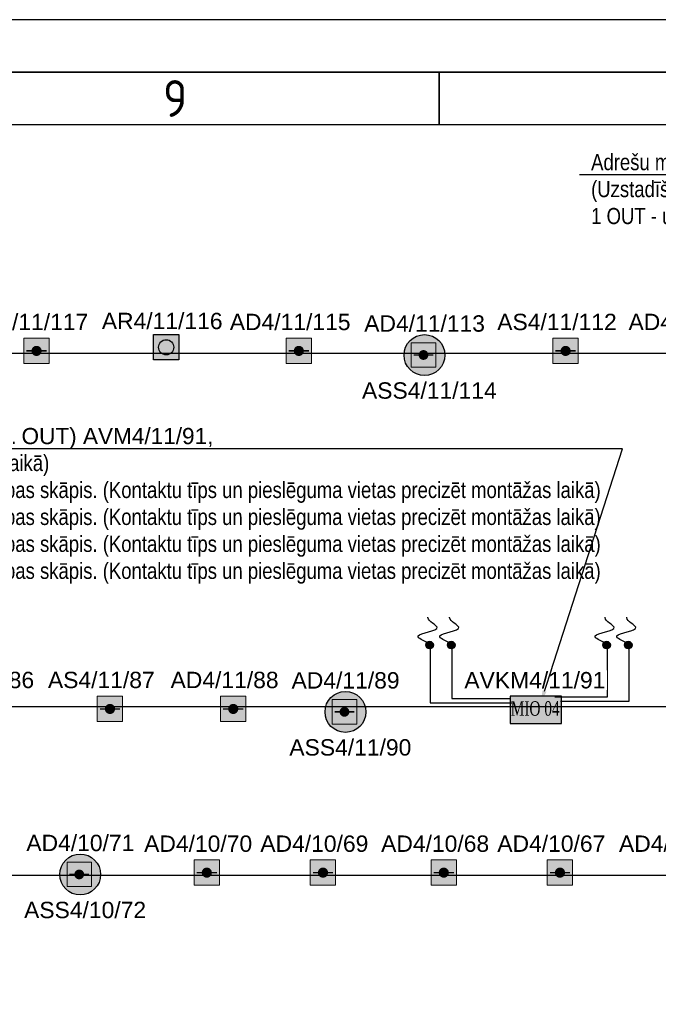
# Model space of a CAD drawing. Header units: millimetres. Extents: x -197461 to 862495, y -970068 to 63888.
# Tile 22 of 205: x -82921 to -74670, y -675723 to -663012. Entities that reach past the tile are written whole.
import ezdxf
from ezdxf import colors
from ezdxf.entities.mleader import LeaderData, LeaderLine
from ezdxf.math import Vec2, Vec3

# ---------------------------------------------------------------- set-up
doc = ezdxf.new("R2010")
doc.units = ezdxf.units.MM
doc.layers.get('0').update_dxf_attribs({"linetype": 'CONTINUOUS'})
doc.layers.add('Rasējuma lapa', color=7, linetype='CONTINUOUS')
doc.layers.add('UAS', color=240, linetype='CONTINUOUS')
doc.layers.add('S-STRS', color=7, linetype='CONTINUOUS', lineweight=9)
doc.styles.add('ARIAL', font='arialbd.ttf')
doc.styles.add('ISO', font='iso')
doc.styles.add('Karlis_times', font='times.ttf', dxfattribs={"height": 2.2})

# ---------------------------------------------------------------- blocks, each defined once
blk = doc.blocks.new('A2_L')
at = {"layer": 'Rasējuma lapa'}
blk.add_line((0, 420), (-594, 420), dxfattribs=at)
at = {"layer": 'Rasējuma lapa', "lineweight": 35}
for p, q in [((-5, 415), (-579, 415)), ((-142, 410), (-142, 415))]:
    blk.add_line(p, q, dxfattribs=at)
at = {"layer": 'Rasējuma lapa', "lineweight": 30}
blk.add_line((-10, 410), (-574, 410), dxfattribs=at)
at = {"layer": 'Rasējuma lapa', "style": 'ISO'}
blk.add_text('9', height=3.5, dxfattribs=at).set_placement((-168.284, 410.75))
blk = doc.blocks.new('*U1293')
at = {"layer": 'Rasējuma lapa'}
blk.add_blockref('A2_L', (0, 0), dxfattribs=at)
blk = doc.blocks.new('AD-proj')
at = {"lineweight": 5}
blk.add_lwpolyline([(-250, -250), (250, -250), (250, 250), (-250, 250)], close=True, dxfattribs=at)
at = {"const_width": 30}
blk.add_lwpolyline([(-200, 0), (200, 0)], dxfattribs=at)
at = {"const_width": 100}
blk.add_lwpolyline([(-50, 0, 1), (50, 0, 1)], format="xyb", close=True, dxfattribs=at)
blk = doc.blocks.new('AP')
blk.add_hatch(color=256).paths.add_polyline_path([(150, 0, 1), (-150, 0, 1)])
for p, q in [((-250, 250), (250, 250)), ((-250, -250), (-250, 250)), ((250, 250), (250, -250)), ((250, -250), (-250, -250))]:
    blk.add_line(p, q)
blk.add_circle((0, 0), 150)

msp = doc.modelspace()

# ---------------------------------------------------------------- hatches: boundary and pattern name
at = {"layer": 'S-STRS', "true_color": 0xffffff}
h = msp.add_hatch(dxfattribs=at)
h.set_pattern_fill('ANGLE', scale=0.5625)
h.set_pattern_definition([(0, (4435725.0824, 5335742.9028), (0, 3.9290625), [2.8575, -1.0715625]), (90, (4435725.0824, 5335742.9028), (-3.9290625, 2e-16), [2.8575, -1.0715625])])
h.paths.add_polyline_path([(-76584.7787, -671743.20158), (-76584.7166, -672099.0219), (-75919.22784, -672099.0219), (-75919.28995, -671743.13948)])
at = {"layer": 'UAS', "lineweight": 50, "true_color": 0xffffff}
h = msp.add_hatch(color=7, dxfattribs=at)
h.dxf.hatch_style = 1
h.paths.add_polyline_path([(-80864.60702, -667404.77243), (-80864.60702, -667077.41773), (-81191.96171, -667077.41773), (-81191.96171, -667404.77243)])
h.paths.add_polyline_path([(-81126.49077, -667241.09508, -1), (-80930.07796, -667241.09508, -1)], flags=16)
h = msp.add_hatch(color=7, dxfattribs=at)
h.dxf.hatch_style = 1
h.paths.add_polyline_path([(-77672.85658, -667340.35188, -1), (-77735.94351, -667340.35188, -1)], flags=0)
h.paths.add_polyline_path([(-77862.11738, -667182.63454), (-77862.11738, -667498.06921), (-77546.68271, -667498.06921), (-77546.68271, -667182.63454)], flags=16)
h.paths.add_polyline_path([(-77427.81887, -667341.06905, 1), (-77955.86618, -667341.06905, 1)])
h.paths.add_polyline_path([(-77546.68271, -667498.06921), (-77862.11738, -667498.06921), (-77862.11738, -667182.63454), (-77546.68271, -667182.63454)], flags=16)
h = msp.add_hatch(color=7, dxfattribs=at)
h.dxf.hatch_style = 1
h.paths.add_polyline_path([(-82736.09564, -667287.61417), (-82670.6247, -667287.61417, 1)], flags=16)
h.paths.add_polyline_path([(-82539.68282, -667451.29152), (-82539.68282, -667123.93682), (-82867.03752, -667123.93682), (-82867.03752, -667451.29152)])
h = msp.add_hatch(color=7, dxfattribs=at)
h.dxf.hatch_style = 1
h.paths.add_polyline_path([(-79347.8289, -667287.61417), (-79282.35796, -667287.61417, 1)], flags=16)
h.paths.add_polyline_path([(-79151.41608, -667451.29152), (-79151.41608, -667123.93682), (-79478.77078, -667123.93682), (-79478.77078, -667451.29152)])
h = msp.add_hatch(color=7, dxfattribs=at)
h.dxf.hatch_style = 1
h.paths.add_polyline_path([(-75900.69609, -667287.61417), (-75835.22516, -667287.61417, 1)], flags=16)
h.paths.add_polyline_path([(-75704.28328, -667451.29152), (-75704.28328, -667123.93682), (-76031.63797, -667123.93682), (-76031.63797, -667451.29152)])
at = {"layer": 'UAS'}
h = msp.add_hatch(color=1, dxfattribs=at)
h.dxf.hatch_style = 1
h.paths.add_polyline_path([(-77576.25255, -671086.01628, 1), (-77674.48371, -671086.01628, 1)])
h = msp.add_hatch(color=1, dxfattribs=at)
h.dxf.hatch_style = 1
h.paths.add_polyline_path([(-77296.40856, -671086.01628, 1), (-77394.63973, -671086.01628, 1)])
h = msp.add_hatch(color=1, dxfattribs=at)
h.dxf.hatch_style = 1
h.paths.add_polyline_path([(-75289.19244, -671086.01628, 1), (-75387.42361, -671086.01628, 1)])
h = msp.add_hatch(color=1, dxfattribs=at)
h.dxf.hatch_style = 1
h.paths.add_polyline_path([(-75009.34846, -671086.01628, 1), (-75107.57963, -671086.01628, 1)])
at = {"layer": 'UAS', "lineweight": 50, "true_color": 0xffffff}
h = msp.add_hatch(color=7, dxfattribs=at)
h.dxf.hatch_style = 1
h.paths.add_polyline_path([(-81787.48653, -671909.61556), (-81722.01559, -671909.61556, 1)], flags=16)
h.paths.add_polyline_path([(-81591.07371, -672073.29291), (-81591.07371, -671745.93821), (-81918.42841, -671745.93821), (-81918.42841, -672073.29291)])
h = msp.add_hatch(color=7, dxfattribs=at)
h.dxf.hatch_style = 1
h.paths.add_polyline_path([(-80194.97231, -671909.61556), (-80129.50137, -671909.61556, 1)], flags=16)
h.paths.add_polyline_path([(-79998.5595, -672073.29291), (-79998.5595, -671745.93821), (-80325.91419, -671745.93821), (-80325.91419, -672073.29291)])
at = {"layer": 'UAS', "lineweight": 50, "true_color": 0xc7c8ca}
h = msp.add_hatch(color=9, dxfattribs=at)
h.dxf.hatch_style = 1
h.paths.add_polyline_path([(-78693.71319, -671947.66611, -1), (-78756.80012, -671947.66611, -1)], flags=0)
h.paths.add_polyline_path([(-78882.97399, -671789.94878), (-78882.97399, -672105.38345), (-78567.53932, -672105.38345), (-78567.53932, -671789.94878)], flags=16)
h.paths.add_polyline_path([(-78448.67548, -671948.38329, 1), (-78976.72279, -671948.38329, 1)])
h.paths.add_polyline_path([(-78567.53932, -672105.38345), (-78882.97399, -672105.38345), (-78882.97399, -671789.94878), (-78567.53932, -671789.94878)], flags=16)
at = {"layer": 'UAS', "lineweight": 50, "true_color": 0xffffff}
h = msp.add_hatch(color=7, dxfattribs=at)
h.dxf.hatch_style = 1
h.paths.add_polyline_path([(-82120.40554, -674046.42637, -1), (-82183.49247, -674046.42637, -1)], flags=0)
h.paths.add_polyline_path([(-82309.66634, -673888.70904), (-82309.66634, -674204.1437), (-81994.23167, -674204.1437), (-81994.23167, -673888.70904)], flags=16)
h.paths.add_polyline_path([(-81875.36783, -674047.14355, 1), (-82403.41514, -674047.14355, 1)])
h.paths.add_polyline_path([(-81994.23167, -674204.1437), (-82309.66634, -674204.1437), (-82309.66634, -673888.70904), (-81994.23167, -673888.70904)], flags=16)
h = msp.add_hatch(color=7, dxfattribs=at)
h.dxf.hatch_style = 1
h.paths.add_polyline_path([(-80536.3832, -674023.17423), (-80470.91226, -674023.17423, 1)], flags=16)
h.paths.add_polyline_path([(-80339.97038, -674186.85158), (-80339.97038, -673859.49688), (-80667.32508, -673859.49688), (-80667.32508, -674186.85158)])
h = msp.add_hatch(color=7, dxfattribs=at)
h.dxf.hatch_style = 1
h.paths.add_polyline_path([(-79035.45205, -674023.17423), (-78969.98112, -674023.17423, 1)], flags=16)
h.paths.add_polyline_path([(-78839.03924, -674186.85158), (-78839.03924, -673859.49688), (-79166.39393, -673859.49688), (-79166.39393, -674186.85158)])
h = msp.add_hatch(color=7, dxfattribs=at)
h.dxf.hatch_style = 1
h.paths.add_polyline_path([(-77474.7341, -674023.17423), (-77409.26316, -674023.17423, 1)], flags=16)
h.paths.add_polyline_path([(-77278.32129, -674186.85158), (-77278.32129, -673859.49688), (-77605.67598, -673859.49688), (-77605.67598, -674186.85158)])
h = msp.add_hatch(color=7, dxfattribs=at)
h.dxf.hatch_style = 1
h.paths.add_polyline_path([(-75973.80296, -674023.17423), (-75908.33202, -674023.17423, 1)], flags=16)
h.paths.add_polyline_path([(-75777.39014, -674186.85158), (-75777.39014, -673859.49688), (-76104.74484, -673859.49688), (-76104.74484, -674186.85158)])

# ---------------------------------------------------------------- linework, layer by layer
at = {"layer": 'UAS', "color": 1}
msp.add_lwpolyline([(-132744.161, -700236.98476), (-131436.46277, -700236.98476), (-131436.46277, -676824.11101), (-60564.66943, -676824.11101), (-60564.66943, -674060.59034), (-93687.97077, -674060.59034), (-93687.97077, -671879.85465), (-59843.29928, -671879.85465), (-59843.29928, -667323.16657), (-113851.28534, -667323.16657), (-113851.28534, -671872.34418), (-93846.6452, -671872.34418), (-93846.6452, -674099.56136), (-131680.02955, -674099.56136), (-131680.02955, -699971.28088), (-132767.24092, -699971.28088)], dxfattribs=at)
at = {"layer": 'UAS', "color": 5}
for points in [[(-77616.98366, -671139.38187), (-77616.98366, -671832.81683), (-76563.40954, -671832.81683)], [(-77337.13967, -671139.38187), (-77337.13967, -671773.31718), (-76578.32555, -671773.31718)], [(-75329.92356, -671139.38187), (-75329.92356, -671755.58955), (-76006.86002, -671755.58955)], [(-75050.07957, -671139.38187), (-75050.07957, -671812.09348), (-75935.15703, -671812.09348)]]:
    msp.add_lwpolyline(points, dxfattribs=at)
at = {"layer": 'UAS', "color": 1, "lineweight": 30}
for centre in [(-77691.84252, -667341.06905), (-78712.69914, -671948.38329), (-82139.39148, -674047.14355)]:
    msp.add_circle(centre, 264.02365, dxfattribs=at)
at = {"layer": 'UAS', "color": 1}
for centre in [(-77625.36813, -671086.01628), (-77345.52414, -671086.01628), (-75338.30803, -671086.01628), (-75058.46404, -671086.01628)]:
    msp.add_circle(centre, 49.11558, dxfattribs=at)
for points in [[(-77621.64651, -671066.34034), (-77773.27571, -670968.05705), (-77527.40106, -670855.4304), (-77646.24461, -670728.47645), (-77646.24461, -670726.43658)], [(-77341.80253, -671066.34034), (-77493.43173, -670968.05705), (-77247.55708, -670855.4304), (-77366.40063, -670728.47645), (-77366.40063, -670726.43658)], [(-75334.58641, -671066.34034), (-75486.21561, -670968.05705), (-75240.34096, -670855.4304), (-75359.18451, -670728.47645), (-75359.18451, -670726.43658)], [(-75054.74243, -671066.34034), (-75206.37163, -670968.05705), (-74960.49698, -670855.4304), (-75079.34053, -670728.47645), (-75079.34053, -670726.43658)]]:
    msp.add_spline(points, degree=3, dxfattribs=at)

# ---------------------------------------------------------------- block references
at = {"layer": 'Rasējuma lapa', "xscale": 135.6730224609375, "yscale": 135.6730224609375, "zscale": 135.6730224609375}
msp.add_blockref('*U1293', (-58237.88142, -719994.26891), dxfattribs=at)
at = {"layer": 'UAS', "color": 97, "xscale": 0.6547093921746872, "yscale": 0.6547093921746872, "zscale": 0.6547093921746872}
msp.add_blockref('AP', (-81028.28436, -667241.09508), dxfattribs=at)
at = {"layer": 'UAS'}
for p, xscale, yscale, zscale in [((-82703.36017, -667287.61417), 0.6547093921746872, 0.6547093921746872, 0.6547093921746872), ((-79315.09343, -667287.61417), 0.6547093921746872, 0.6547093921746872, 0.6547093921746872), ((-77704.40004, -667340.35188), 0.6308693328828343, 0.6308693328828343, 0.6308693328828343), ((-75867.96063, -667287.61417), 0.6547093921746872, 0.6547093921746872, 0.6547093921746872), ((-81754.75106, -671909.61556), 0.6547093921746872, 0.6547093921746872, 0.6547093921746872), ((-80162.23684, -671909.61556), 0.6547093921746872, 0.6547093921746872, 0.6547093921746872), ((-78725.25666, -671947.66611), 0.6308693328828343, 0.6308693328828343, 0.6308693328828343), ((-82151.949, -674046.42637), 0.6308693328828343, 0.6308693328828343, 0.6308693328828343), ((-80503.64773, -674023.17423), 0.6547093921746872, 0.6547093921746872, 0.6547093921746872), ((-79002.71659, -674023.17423), 0.6547093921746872, 0.6547093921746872, 0.6547093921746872), ((-77441.99863, -674023.17423), 0.6547093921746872, 0.6547093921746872, 0.6547093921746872), ((-75941.06749, -674023.17423), 0.6547093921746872, 0.6547093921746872, 0.6547093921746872)]:
    msp.add_blockref('AD-proj', p, dxfattribs=dict(at, xscale=xscale, yscale=yscale, zscale=zscale))

# ---------------------------------------------------------------- texts
at = {"layer": 'UAS', "color": 1, "style": 'Karlis_times', "width": 0.7}
msp.add_text('MIO 04', height=186.805669, dxfattribs=at).set_placement((-76577.03267, -671996.80853))

# ---------------------------------------------------------------- leaders
at = {"layer": 'UAS', "color": 18, "true_color": 0x000000}
ml = msp.add_multileader_mtext('Standard', dxfattribs=at)
ml.set_content('\\A1;{\\fArial Narrow|b0|i0|c0|p34;\\C256;\\c0;Adre\\fArial Narrow|b0|i0|c186|p34;šu modulis ventilācijas atslēgšanai (4. \\fArial|b0|i0|c186|p34;OUT) \\C1;AVM4/11/103,                                              \\fArial Narrow|b0|i0|c186|p34;\\C256;\\c0;(Uzstadīšanas  vietas precizēt montāžas laikā)\\fArial|b0|i0|c186|p34;\\C1;\\P\\pxql;\\fArial Narrow|b0|i0|c186|p34;\\C256;\\c0;1 OUT - uz ventilācijas iekārtas PN9 vadības skāpis. (Kontaktu tīps un pieslēguma vietas precizēt montāžas laikā)}', color=(41, 19, 236))
ml.set_leader_properties()
ml.build(insert=Vec2(0, 0))
ml.multileader.update_dxf_attribs({"text_right_attachment_type": 6, "dogleg_length": 0.36, "arrow_head_size": 166.99834})
ctx = ml.context
ctx.base_point, ctx.char_height, ctx.arrow_head_size, ctx.landing_gap_size, ctx.plane_origin = Vec3(-75622.13224, -664880.85864), 208.74792195, 166.99834, 83.49917, Vec3(-69525.92024, -690708.46431)
ctx.right_attachment = 6
notes = []
notes.append((ctx, [(1, (1, 1, 0), (-63202.19883, -665015.91826), (-1, 0), 235.97506, [(0, [(-63408.9008, -667343.16669)], 0, [])])]))
ctx.mtext.insert, ctx.mtext.width, ctx.mtext.flow_direction = Vec3(-75538.63307, -664745.79902), 12048.4461527, 5
for ctx, leaders in notes:
    for number, flags, end, landing, length, lines in leaders:
        leader = LeaderData()
        leader.index, (leader.has_last_leader_line, leader.has_dogleg_vector, leader.attachment_direction) = number, flags
        leader.last_leader_point, leader.dogleg_vector, leader.dogleg_length = Vec3(end), Vec3(landing), length
        for number, points, colour, breaks in lines:
            line = LeaderLine()
            line.index, line.vertices, line.color, line.breaks = number, Vec3.list(points), colors.encode_raw_color(colour), breaks
            leader.lines.append(line)
        ctx.leaders.append(leader)

# ---------------------------------------------------------------- next in the draw order: texts
at = {"layer": 'UAS', "color": 251, "linetype": 'Continuous', "lineweight": 20, "true_color": 0x636466, "char_height": 211.43847656, "attachment_point": 5, "style": 'ARIAL', "bg_fill": 3, "box_fill_scale": 1.1, "bg_fill_color": 256, "bg_fill_transparency": 0}
for s, insert, width in [('\\A1;{\\fArial|b0|i0|c186|p34;\\C1;AD\\fArial|b0|i0|c0|p34;4\\fArial|b0|i0|c186|p34;/\\fArial|b0|i0|c0|p34;11\\fArial|b0|i0|c186|p34;/\\fArial|b0|i0|c0|p34;117}', (-82815.22864, -666914.95662), 1215.9875825), ('\\A1;{\\fArial|b0|i0|c186|p34;\\C1;AD\\fArial|b0|i0|c0|p34;4\\fArial|b0|i0|c186|p34;/\\fArial|b0|i0|c0|p34;11\\fArial|b0|i0|c186|p34;/\\fArial|b0|i0|c0|p34;115}', (-79426.9619, -666914.95662), 1215.9875825), ('\\A1;{\\fArial|b0|i0|c186|p34;\\C1;AD\\fArial|b0|i0|c0|p34;4\\fArial|b0|i0|c186|p34;/\\fArial|b0|i0|c0|p34;11\\fArial|b0|i0|c186|p34;/\\fArial|b0|i0|c0|p34;113}', (-77689.99553, -666935.01842), 1384.0133841), ('\\A1;{\\fArial|b0|i0|c186|p34;\\C1;A\\fArial|b0|i0|c0|p34;S4\\fArial|b0|i0|c186|p34;/\\fArial|b0|i0|c0|p34;11\\fArial|b0|i0|c186|p34;/\\fArial|b0|i0|c0|p34;112}', (-75979.82909, -666914.95662), 1215.9875825), ('\\A1;{\\fArial|b0|i0|c186|p34;\\C1;AD\\fArial|b0|i0|c0|p34;4\\fArial|b0|i0|c186|p34;/\\fArial|b0|i0|c0|p34;11\\fArial|b0|i0|c186|p34;/\\fArial|b0|i0|c0|p34;111}', (-74275.47549, -666914.95662), 1215.9875825), ('\\A1;{\\fArial|b0|i0|c186|p34;\\C1;ASS\\fArial|b0|i0|c0|p34;4\\fArial|b0|i0|c186|p34;/\\fArial|b0|i0|c0|p34;11\\fArial|b0|i0|c186|p34;/\\fArial|b0|i0|c0|p34;114}', (-77628.69923, -667800.41738), 1193.7764465), ('\\A1;{\\fArial|b0|i0|c186|p34;\\C1;AD\\fArial|b0|i0|c0|p34;4\\fArial|b0|i0|c186|p34;/\\fArial|b0|i0|c0|p34;13\\fArial|b0|i0|c186|p34;/\\fArial|b0|i0|c0|p34;86}', (-83432.2481, -671536.95801), 1215.9875825), ('\\A1;{\\fArial|b0|i0|c186|p34;\\C1;A\\fArial|b0|i0|c0|p34;S4\\fArial|b0|i0|c186|p34;/\\fArial|b0|i0|c0|p34;11\\fArial|b0|i0|c186|p34;/\\fArial|b0|i0|c0|p34;87}', (-81866.61953, -671536.95801), 1215.9875825), ('\\A1;{\\fArial|b0|i0|c186|p34;\\C1;AD\\fArial|b0|i0|c0|p34;4\\fArial|b0|i0|c186|p34;/\\fArial|b0|i0|c0|p34;11\\fArial|b0|i0|c186|p34;/\\fArial|b0|i0|c0|p34;88}', (-80274.10531, -671536.95801), 1215.9875825), ('\\A1;{\\fArial|b0|i0|c186|p34;\\C1;AD\\fArial|b0|i0|c0|p34;4\\fArial|b0|i0|c186|p34;/\\fArial|b0|i0|c0|p34;11\\fArial|b0|i0|c186|p34;/\\fArial|b0|i0|c0|p34;89}', (-78710.85214, -671542.33266), 1384.0133841), ('\\A1;{\\fArial|b0|i0|c186|p34;\\C1;ASS\\fArial|b0|i0|c0|p34;4\\fArial|b0|i0|c186|p34;/\\fArial|b0|i0|c0|p34;11\\fArial|b0|i0|c186|p34;/\\fArial|b0|i0|c0|p34;90}', (-78649.55585, -672407.73162), 1193.7764465), ('\\A1;{\\fArial|b0|i0|c186|p34;\\C1;AD\\fArial|b0|i0|c0|p34;4\\fArial|b0|i0|c186|p34;/\\fArial|b0|i0|c0|p34;10\\fArial|b0|i0|c186|p34;/\\fArial|b0|i0|c0|p34;71}', (-82137.54449, -673641.09292), 1384.0133841), ('\\A1;{\\fArial|b0|i0|c186|p34;\\C1;AD\\fArial|b0|i0|c0|p34;4\\fArial|b0|i0|c186|p34;/\\fArial|b0|i0|c0|p34;10\\fArial|b0|i0|c186|p34;/\\fArial|b0|i0|c0|p34;70}', (-80615.5162, -673650.51668), 1215.9875825), ('\\A1;{\\fArial|b0|i0|c186|p34;\\C1;AD\\fArial|b0|i0|c0|p34;4\\fArial|b0|i0|c186|p34;/\\fArial|b0|i0|c0|p34;10\\fArial|b0|i0|c186|p34;/\\fArial|b0|i0|c0|p34;69}', (-79114.58505, -673650.51668), 1215.9875825), ('\\A1;{\\fArial|b0|i0|c186|p34;\\C1;AD\\fArial|b0|i0|c0|p34;4\\fArial|b0|i0|c186|p34;/\\fArial|b0|i0|c0|p34;10\\fArial|b0|i0|c186|p34;/\\fArial|b0|i0|c0|p34;68}', (-77553.8671, -673650.51668), 1215.9875825), ('\\A1;{\\fArial|b0|i0|c186|p34;\\C1;AD\\fArial|b0|i0|c0|p34;4\\fArial|b0|i0|c186|p34;/\\fArial|b0|i0|c0|p34;10\\fArial|b0|i0|c186|p34;/\\fArial|b0|i0|c0|p34;67}', (-76052.93595, -673650.51668), 1215.9875825), ('\\A1;{\\fArial|b0|i0|c186|p34;\\C1;AD\\fArial|b0|i0|c0|p34;4\\fArial|b0|i0|c186|p34;/\\fArial|b0|i0|c0|p34;10\\fArial|b0|i0|c186|p34;/\\fArial|b0|i0|c0|p34;66}', (-74481.04634, -673650.51668), 1215.9875825), ('\\A1;{\\fArial|b0|i0|c186|p34;\\C1;ASS\\fArial|b0|i0|c0|p34;4\\fArial|b0|i0|c186|p34;/\\fArial|b0|i0|c0|p34;10\\fArial|b0|i0|c186|p34;/\\fArial|b0|i0|c0|p34;72}', (-82076.24819, -674506.49188), 1193.7764465)]:
    msp.add_mtext(s, dxfattribs=dict(at, insert=insert, width=width))
for s, insert in [('\\A1;{\\fArial|b0|i0|c186|p34;\\C1;AR\\fArial|b0|i0|c0|p34;4\\fArial|b0|i0|c186|p34;/\\fArial|b0|i0|c0|p34;11\\fArial|b0|i0|c186|p34;/\\fArial|b0|i0|c0|p34;116}', (-81080.20549, -666902.62985)), ('\\A1;{\\fArial|b0|i0|c186|p34;\\C1;AVKM\\fArial|b0|i0|c0|p34;4\\fArial|b0|i0|c186|p34;/\\fArial|b0|i0|c0|p34;11\\fArial|b0|i0|c186|p34;/\\fArial|b0|i0|c0|p34;91}', (-76265.25672, -671540.12505))]:
    msp.add_mtext(s, dxfattribs=dict(at, insert=insert))

# ---------------------------------------------------------------- next in the draw order: linework, layer by layer
at = {"layer": 'UAS', "color": 1, "ltscale": 0.2}
msp.add_lwpolyline([(-75919.28995, -671743.13948), (-76584.7787, -671743.20158), (-76584.7166, -672099.0219), (-75919.22784, -672099.0219)], close=True, dxfattribs=at)

# ---------------------------------------------------------------- next in the draw order: leaders
at = {"layer": 'UAS', "color": 18, "true_color": 0x000000}
ml = msp.add_multileader_mtext('Standard', dxfattribs=at)
ml.set_content('\\A1;{\\fArial Narrow|b0|i0|c0|p34;\\C256;\\c0;Adre\\fArial Narrow|b0|i0|c186|p34;šu modulis ventilācijas atslēgšanai (4. \\fArial|b0|i0|c186|p34;OUT) \\C1;AVM4/11/91,                                              \\fArial Narrow|b0|i0|c186|p34;\\C256;\\c0;(Uzstadīšanas  vietas precizēt montāžas laikā)\\fArial|b0|i0|c186|p34;\\C1;\\P\\pxql;\\fArial Narrow|b0|i0|c186|p34;\\C256;\\c0;1 OUT - uz ventilācijas iekārtas PN1 vadības skāpis. (Kontaktu tīps un pieslēguma vietas precizēt montāžas laikā)\\P1 OUT - uz ventilācijas iekārtas PN2 vadības skāpis. (Kontaktu tīps un pieslēguma vietas precizēt montāžas laikā)\\P1 OUT - uz ventilācijas iekārtas PN3 vadības skāpis. (Kontaktu tīps un pieslēguma vietas precizēt montāžas laikā)\\P1 OUT - uz ventilācijas iekārtas PN4 vadības skāpis. (Kontaktu tīps un pieslēguma vietas precizēt montāžas laikā)}', color=(41, 19, 236))
ml.set_leader_properties()
ml.build(insert=Vec2(0, 0))
ml.multileader.update_dxf_attribs({"text_right_attachment_type": 6, "dogleg_length": 0.36, "arrow_head_size": 166.99834})
ctx = ml.context
ctx.base_point, ctx.char_height, ctx.arrow_head_size, ctx.landing_gap_size, ctx.plane_origin = Vec3(-87553.67525, -668417.11488), 208.74792195, 166.99834, 83.49917, Vec3(-81457.46326, -694244.72055)
ctx.right_attachment = 6
notes = []
notes.append((ctx, [(1, (1, 1, 0), (-75133.74185, -668552.1745), (-1, 0), 235.97506, [(0, [(-76191.5528, -671837.90726)], 0, [])])]))
ctx.mtext.insert, ctx.mtext.width, ctx.mtext.flow_direction = Vec3(-87470.17609, -668282.05525), 12048.4461527, 5
for ctx, leaders in notes:
    for number, flags, end, landing, length, lines in leaders:
        leader = LeaderData()
        leader.index, (leader.has_last_leader_line, leader.has_dogleg_vector, leader.attachment_direction) = number, flags
        leader.last_leader_point, leader.dogleg_vector, leader.dogleg_length = Vec3(end), Vec3(landing), length
        for number, points, colour, breaks in lines:
            line = LeaderLine()
            line.index, line.vertices, line.color, line.breaks = number, Vec3.list(points), colors.encode_raw_color(colour), breaks
            leader.lines.append(line)
        ctx.leaders.append(leader)

doc.saveas('drawing.dxf')
